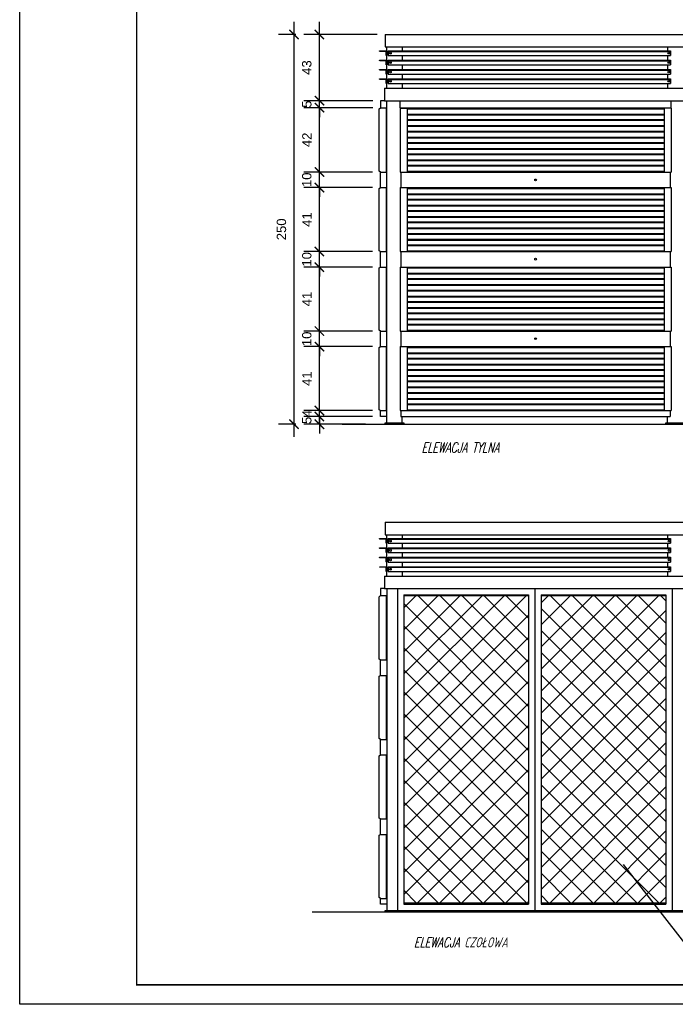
# Model space of a CAD drawing. Extents: x -2911 to 10058, y -5912 to -1002.
# Tile 18 of 43: x 7285 to 7705, y -3802 to -3171. Entities that reach past the tile are written whole.
import ezdxf

# ---------------------------------------------------------------- set-up
doc = ezdxf.new("R2010")
doc.units = 0
doc.header["$LTSCALE"] = 1.125
doc.layers.get('DEFPOINTS').update_dxf_attribs({"linetype": 'CONTINUOUS'})
for name, color, linetype in [('--RAMKA', 7, 'CONTINUOUS'), ('BA_PRG', 3, 'CONTINUOUS'), ('BA_RAM', 2, 'CONTINUOUS'), ('BA_SZR', 7, 'CONTINUOUS'), ('SCIANY', 5, 'CONTINUOUS')]:
    doc.layers.add(name, color=color, linetype=linetype)
doc.layers.add('wymiary', color=1, linetype='CONTINUOUS', lineweight=20)
doc.styles.add('style1', font='ARIAL.TTF')
doc.styles.add('style2', font='romans.shx', dxfattribs={"width": 0.7, "oblique": 15})
doc.dimstyles.new('Copy of PKN-WEW', dxfattribs={"dimtxt": 6, "dimasz": 6, "dimexe": 10, "dimexo": 5, "dimgap": 5, "dimtad": 1, "dimdec": 0, "dimrnd": 0.5, "dimzin": 9, "dimdsep": 46, "dimtxsty": 'style1', "dimblk": 'ARCHTICK', "dimcen": 0, "dimdle": 8, "dimclrd": 152, "dimclre": 153, "dimclrt": 51, "dimadec": 0, "dimazin": 0, "dimtfac": 1, "dimtdec": 0, "dimtix": 1, "dimtofl": 0, "dimtmove": 2, "dimatfit": 0, "dimldrblk": 'ARCHTICK', "dimfxl": 1, "dimtolj": 1, "dimtzin": 2, "dimarcsym": 0})

# ---------------------------------------------------------------- blocks, each defined once
blk = doc.blocks.new('_ArchTick')
at = {"layer": 'wymiary', "color": 0, "linetype": 'Continuous', "const_width": 0.15}
blk.add_lwpolyline([(-0.5, -0.5), (0.5, 0.5)], dxfattribs=at)
blk = doc.blocks.new('*D1017')
at = {"layer": 'BA_PRG', "color": 152, "lineweight": -2}
for p, q in [((7477.1, -3425.46), (7477.1, -3419.46)), ((7477.1, -3430.46), (7477.1, -3436.46))]:
    blk.add_line(p, q, dxfattribs=at)
at = {"layer": 'BA_PRG', "color": 153, "lineweight": -2}
for p, q in [((7506.63, -3425.46), (7467.1, -3425.46)), ((7506.63, -3430.46), (7467.1, -3430.46))]:
    blk.add_line(p, q, dxfattribs=at)
at = {"layer": 'DEFPOINTS', "color": 0}
for p in [(7477.1, -3425.46), (7511.63, -3425.46), (7511.63, -3430.46)]:
    blk.add_point(p, dxfattribs=at)
at = {"layer": 'BA_PRG', "color": 152, "linetype": 'ByBlock', "lineweight": -2, "xscale": 6, "yscale": 6, "zscale": 6}
for p, rotation in [((7477.1, -3425.46), 270), ((7477.1, -3430.46), 90)]:
    blk.add_blockref('_ArchTick', p, dxfattribs=dict(at, rotation=rotation))
at = {"layer": 'BA_PRG', "color": 51, "insert": (7469.05, -3427.96), "char_height": 6, "attachment_point": 5, "rotation": 90, "style": 'style1'}
blk.add_mtext('\\A1;5', dxfattribs=at)
blk = doc.blocks.new('*D1018')
at = {"layer": 'BA_PRG', "color": 152, "lineweight": -2}
blk.add_line((7477.1, -3429.7), (7477.1, -3372.7), dxfattribs=at)
at = {"layer": 'BA_PRG', "color": 153, "lineweight": -2}
for p, q in [((7506.23, -3380.7), (7467.1, -3380.7)), ((7506.23, -3421.7), (7467.1, -3421.7))]:
    blk.add_line(p, q, dxfattribs=at)
at = {"layer": 'DEFPOINTS', "color": 0}
for p in [(7477.1, -3380.7), (7511.23, -3380.7), (7511.23, -3421.7)]:
    blk.add_point(p, dxfattribs=at)
at = {"layer": 'BA_PRG', "color": 152, "linetype": 'ByBlock', "lineweight": -2, "xscale": 6, "yscale": 6, "zscale": 6}
for p, rotation in [((7477.1, -3380.7), 90), ((7477.1, -3421.7), 270)]:
    blk.add_blockref('_ArchTick', p, dxfattribs=dict(at, rotation=rotation))
at = {"layer": 'BA_PRG', "color": 51, "insert": (7469.09, -3401.2), "char_height": 6, "attachment_point": 5, "rotation": 90, "style": 'style1'}
blk.add_mtext('\\A1;41', dxfattribs=at)
blk = doc.blocks.new('*D1019')
at = {"layer": 'BA_PRG', "color": 152, "lineweight": -2}
blk.add_line((7477.1, -3378.7), (7477.1, -3321.7), dxfattribs=at)
at = {"layer": 'BA_PRG', "color": 153, "lineweight": -2}
for p, q in [((7506.23, -3329.7), (7467.1, -3329.7)), ((7506.23, -3370.7), (7467.1, -3370.7))]:
    blk.add_line(p, q, dxfattribs=at)
at = {"layer": 'DEFPOINTS', "color": 0}
for p in [(7477.1, -3329.7), (7511.23, -3329.7), (7511.23, -3370.7)]:
    blk.add_point(p, dxfattribs=at)
at = {"layer": 'BA_PRG', "color": 152, "linetype": 'ByBlock', "lineweight": -2, "xscale": 6, "yscale": 6, "zscale": 6}
for p, rotation in [((7477.1, -3329.7), 90), ((7477.1, -3370.7), 270)]:
    blk.add_blockref('_ArchTick', p, dxfattribs=dict(at, rotation=rotation))
at = {"layer": 'BA_PRG', "color": 51, "insert": (7469.09, -3350.2), "char_height": 6, "attachment_point": 5, "rotation": 90, "style": 'style1'}
blk.add_mtext('\\A1;41', dxfattribs=at)
blk = doc.blocks.new('*D1020')
at = {"layer": 'BA_PRG', "color": 152, "lineweight": -2}
blk.add_line((7477.1, -3327.7), (7477.1, -3270.7), dxfattribs=at)
at = {"layer": 'BA_PRG', "color": 153, "lineweight": -2}
for p, q in [((7506.63, -3278.7), (7467.1, -3278.7)), ((7506.63, -3319.7), (7467.1, -3319.7))]:
    blk.add_line(p, q, dxfattribs=at)
at = {"layer": 'DEFPOINTS', "color": 0}
for p in [(7477.1, -3278.7), (7511.63, -3278.7), (7511.63, -3319.7)]:
    blk.add_point(p, dxfattribs=at)
at = {"layer": 'BA_PRG', "color": 152, "linetype": 'ByBlock', "lineweight": -2, "xscale": 6, "yscale": 6, "zscale": 6}
for p, rotation in [((7477.1, -3278.7), 90), ((7477.1, -3319.7), 270)]:
    blk.add_blockref('_ArchTick', p, dxfattribs=dict(at, rotation=rotation))
at = {"layer": 'BA_PRG', "color": 51, "insert": (7469.09, -3299.2), "char_height": 6, "attachment_point": 5, "rotation": 90, "style": 'style1'}
blk.add_mtext('\\A1;41', dxfattribs=at)
blk = doc.blocks.new('*D1021')
at = {"layer": 'BA_PRG', "color": 152, "lineweight": -2}
blk.add_line((7477.1, -3276.7), (7477.1, -3219.45), dxfattribs=at)
at = {"layer": 'BA_PRG', "color": 153, "lineweight": -2}
for p, q in [((7511.33, -3227.45), (7467.1, -3227.45)), ((7506.63, -3268.7), (7467.1, -3268.7))]:
    blk.add_line(p, q, dxfattribs=at)
at = {"layer": 'DEFPOINTS', "color": 0}
for p in [(7477.1, -3227.45), (7516.33, -3227.45), (7511.63, -3268.7)]:
    blk.add_point(p, dxfattribs=at)
at = {"layer": 'BA_PRG', "color": 152, "linetype": 'ByBlock', "lineweight": -2, "xscale": 6, "yscale": 6, "zscale": 6}
for p, rotation in [((7477.1, -3227.45), 90), ((7477.1, -3268.7), 270)]:
    blk.add_blockref('_ArchTick', p, dxfattribs=dict(at, rotation=rotation))
at = {"layer": 'BA_PRG', "color": 51, "insert": (7469.09, -3248.07), "char_height": 6, "attachment_point": 5, "rotation": 90, "style": 'style1'}
blk.add_mtext('\\A1;42', dxfattribs=at)
blk = doc.blocks.new('*D1022')
at = {"layer": 'BA_PRG', "color": 152, "lineweight": -2}
blk.add_line((7477.1, -3230.95), (7477.1, -3172.46), dxfattribs=at)
at = {"layer": 'BA_PRG', "color": 153, "lineweight": -2}
for p, q in [((7514.23, -3180.46), (7467.1, -3180.46)), ((7511.33, -3222.95), (7467.1, -3222.95))]:
    blk.add_line(p, q, dxfattribs=at)
at = {"layer": 'DEFPOINTS', "color": 0}
for p in [(7477.1, -3180.46), (7519.23, -3180.46), (7516.33, -3222.95)]:
    blk.add_point(p, dxfattribs=at)
at = {"layer": 'BA_PRG', "color": 152, "linetype": 'ByBlock', "lineweight": -2, "xscale": 6, "yscale": 6, "zscale": 6}
for p, rotation in [((7477.1, -3180.46), 90), ((7477.1, -3222.95), 270)]:
    blk.add_blockref('_ArchTick', p, dxfattribs=dict(at, rotation=rotation))
at = {"layer": 'BA_PRG', "color": 51, "insert": (7469.03, -3201.71), "char_height": 6, "attachment_point": 5, "rotation": 90, "style": 'style1'}
blk.add_mtext('\\A1;43', dxfattribs=at)
blk = doc.blocks.new('*D1031')
at = {"layer": 'BA_SZR', "color": 152, "lineweight": -2}
for p, q in [((7477.1, -3222.95), (7477.1, -3216.95)), ((7477.1, -3227.45), (7477.1, -3233.45))]:
    blk.add_line(p, q, dxfattribs=at)
at = {"layer": 'BA_SZR', "color": 153, "lineweight": -2}
for p, q in [((7506.63, -3222.95), (7467.1, -3222.95)), ((7506.63, -3227.45), (7467.1, -3227.45))]:
    blk.add_line(p, q, dxfattribs=at)
at = {"layer": 'DEFPOINTS', "color": 0}
for p in [(7477.1, -3222.95), (7511.63, -3222.95), (7511.63, -3227.45)]:
    blk.add_point(p, dxfattribs=at)
at = {"layer": 'BA_SZR', "color": 152, "linetype": 'ByBlock', "lineweight": -2, "xscale": 6, "yscale": 6, "zscale": 6}
for p, rotation in [((7477.1, -3222.95), 270), ((7477.1, -3227.45), 90)]:
    blk.add_blockref('_ArchTick', p, dxfattribs=dict(at, rotation=rotation))
at = {"layer": 'BA_SZR', "color": 51, "insert": (7469.05, -3225.2), "char_height": 6, "attachment_point": 5, "rotation": 90, "style": 'style1'}
blk.add_mtext('\\A1;5', dxfattribs=at)
blk = doc.blocks.new('*D1032')
at = {"layer": 'BA_SZR', "color": 152, "lineweight": -2}
for p, q in [((7477.1, -3268.7), (7477.1, -3262.7)), ((7477.1, -3278.7), (7477.1, -3284.7))]:
    blk.add_line(p, q, dxfattribs=at)
at = {"layer": 'BA_SZR', "color": 153, "lineweight": -2}
for p, q in [((7511.23, -3268.7), (7467.1, -3268.7)), ((7511.23, -3278.7), (7467.1, -3278.7))]:
    blk.add_line(p, q, dxfattribs=at)
at = {"layer": 'DEFPOINTS', "color": 0}
for p in [(7516.23, -3268.7), (7477.1, -3278.7), (7516.23, -3278.7)]:
    blk.add_point(p, dxfattribs=at)
at = {"layer": 'BA_SZR', "color": 152, "linetype": 'ByBlock', "lineweight": -2, "xscale": 6, "yscale": 6, "zscale": 6}
for p, rotation in [((7477.1, -3268.7), 270), ((7477.1, -3278.7), 90)]:
    blk.add_blockref('_ArchTick', p, dxfattribs=dict(at, rotation=rotation))
at = {"layer": 'BA_SZR', "color": 51, "insert": (7469.03, -3273.7), "char_height": 6, "attachment_point": 5, "rotation": 90, "style": 'style1'}
blk.add_mtext('\\A1;10', dxfattribs=at)
blk = doc.blocks.new('*D1033')
at = {"layer": 'BA_SZR', "color": 152, "lineweight": -2}
for p, q in [((7477.1, -3319.7), (7477.1, -3313.7)), ((7477.1, -3329.7), (7477.1, -3335.7))]:
    blk.add_line(p, q, dxfattribs=at)
at = {"layer": 'BA_SZR', "color": 153, "lineweight": -2}
for p, q in [((7511.23, -3319.7), (7467.1, -3319.7)), ((7511.23, -3329.7), (7467.1, -3329.7))]:
    blk.add_line(p, q, dxfattribs=at)
at = {"layer": 'DEFPOINTS', "color": 0}
for p in [(7516.23, -3319.7), (7477.1, -3329.7), (7516.23, -3329.7)]:
    blk.add_point(p, dxfattribs=at)
at = {"layer": 'BA_SZR', "color": 152, "linetype": 'ByBlock', "lineweight": -2, "xscale": 6, "yscale": 6, "zscale": 6}
for p, rotation in [((7477.1, -3319.7), 270), ((7477.1, -3329.7), 90)]:
    blk.add_blockref('_ArchTick', p, dxfattribs=dict(at, rotation=rotation))
at = {"layer": 'BA_SZR', "color": 51, "insert": (7469.03, -3324.7), "char_height": 6, "attachment_point": 5, "rotation": 90, "style": 'style1'}
blk.add_mtext('\\A1;10', dxfattribs=at)
blk = doc.blocks.new('*D1034')
at = {"layer": 'BA_SZR', "color": 152, "lineweight": -2}
for p, q in [((7477.1, -3370.7), (7477.1, -3364.7)), ((7477.1, -3380.7), (7477.1, -3386.7))]:
    blk.add_line(p, q, dxfattribs=at)
at = {"layer": 'BA_SZR', "color": 153, "lineweight": -2}
for p, q in [((7511.23, -3370.7), (7467.1, -3370.7)), ((7511.23, -3380.7), (7467.1, -3380.7))]:
    blk.add_line(p, q, dxfattribs=at)
at = {"layer": 'DEFPOINTS', "color": 0}
for p in [(7516.23, -3370.7), (7477.1, -3380.7), (7516.23, -3380.7)]:
    blk.add_point(p, dxfattribs=at)
at = {"layer": 'BA_SZR', "color": 152, "linetype": 'ByBlock', "lineweight": -2, "xscale": 6, "yscale": 6, "zscale": 6}
for p, rotation in [((7477.1, -3370.7), 270), ((7477.1, -3380.7), 90)]:
    blk.add_blockref('_ArchTick', p, dxfattribs=dict(at, rotation=rotation))
at = {"layer": 'BA_SZR', "color": 51, "insert": (7469.03, -3375.7), "char_height": 6, "attachment_point": 5, "rotation": 90, "style": 'style1'}
blk.add_mtext('\\A1;10', dxfattribs=at)
blk = doc.blocks.new('*D1035')
at = {"layer": 'BA_SZR', "color": 152, "lineweight": -2}
for p, q in [((7477.1, -3421.7), (7477.1, -3415.7)), ((7477.1, -3425.46), (7477.1, -3431.46))]:
    blk.add_line(p, q, dxfattribs=at)
at = {"layer": 'BA_SZR', "color": 153, "lineweight": -2}
for p, q in [((7511.23, -3421.7), (7467.1, -3421.7)), ((7511.23, -3425.46), (7467.1, -3425.46))]:
    blk.add_line(p, q, dxfattribs=at)
at = {"layer": 'DEFPOINTS', "color": 0}
for p in [(7477.1, -3421.7), (7516.23, -3421.7), (7516.23, -3425.46)]:
    blk.add_point(p, dxfattribs=at)
at = {"layer": 'BA_SZR', "color": 152, "linetype": 'ByBlock', "lineweight": -2, "xscale": 6, "yscale": 6, "zscale": 6}
for p, rotation in [((7477.1, -3421.7), 270), ((7477.1, -3425.46), 90)]:
    blk.add_blockref('_ArchTick', p, dxfattribs=dict(at, rotation=rotation))
at = {"layer": 'BA_SZR', "color": 51, "insert": (7469.1, -3423.58), "char_height": 6, "attachment_point": 5, "rotation": 90, "style": 'style1'}
blk.add_mtext('\\A1;4', dxfattribs=at)
blk = doc.blocks.new('*D1039')
at = {"layer": 'BA_SZR', "color": 152, "lineweight": -2}
blk.add_line((7460.85, -3438.46), (7460.85, -3172.46), dxfattribs=at)
at = {"layer": 'BA_SZR', "color": 153, "lineweight": -2}
for p, q in [((7462.1, -3180.46), (7450.85, -3180.46)), ((7462.1, -3430.46), (7450.85, -3430.46))]:
    blk.add_line(p, q, dxfattribs=at)
at = {"layer": 'DEFPOINTS', "color": 0}
for p in [(7460.85, -3180.46), (7467.1, -3180.46), (7467.1, -3430.46)]:
    blk.add_point(p, dxfattribs=at)
at = {"layer": 'BA_SZR', "color": 152, "linetype": 'ByBlock', "lineweight": -2, "xscale": 6, "yscale": 6, "zscale": 6}
for p, rotation in [((7460.85, -3180.46), 90), ((7460.85, -3430.46), 270)]:
    blk.add_blockref('_ArchTick', p, dxfattribs=dict(at, rotation=rotation))
at = {"layer": 'BA_SZR', "color": 51, "insert": (7452.79, -3305.46), "char_height": 6, "attachment_point": 5, "rotation": 90, "style": 'style1'}
blk.add_mtext('\\A1;250', dxfattribs=at)

msp = doc.modelspace()

# ---------------------------------------------------------------- hatches: boundary and pattern name
at = {"layer": 'SCIANY', "linetype": 'Continuous'}
h = msp.add_hatch(dxfattribs=at)
h.set_pattern_fill('ANSI37', color=0, scale=80, style=0)
h.set_pattern_definition([(45, (1486.777, -5052.979), (-7.071068, 7.071068), []), (135, (1486.777, -5052.979), (-7.071068, -7.071068), [])])
h.paths.add_polyline_path([(7531.23, -3737.3), (7611.23, -3737.3), (7611.23, -3540.25), (7531.23, -3540.25)])
h.paths.add_polyline_path([(7619.23, -3737.3), (7699.23, -3737.3), (7699.23, -3540.25), (7619.23, -3540.25)])
h.paths.add_polyline_path([(7711.23, -3737.3), (7791.23, -3737.3), (7791.23, -3540.25), (7711.23, -3540.25)])
h.paths.add_polyline_path([(7799.23, -3737.3), (7879.23, -3737.3), (7879.23, -3540.25), (7799.23, -3540.25)])
h.paths.add_polyline_path([(7971.23, -3540.25), (7891.23, -3540.25), (7891.23, -3737.3), (7971.23, -3737.3)])
h.paths.add_polyline_path([(8059.23, -3540.25), (7979.23, -3540.25), (7979.23, -3737.3), (8059.23, -3737.3)])

# ---------------------------------------------------------------- linework, layer by layer
at = {"layer": '--RAMKA', "color": 3}
for p, q in [((7491.63, -3430.46), (8098.83, -3430.46)), ((8116.85, -3743.33), (7472.56, -3743.33))]:
    msp.add_line(p, q, dxfattribs=at)
at = {"layer": 'BA_RAM'}
msp.add_lwpolyline([(7284.99, -3802.47), (7284.99, -2777.47), (8647.38, -2777.47), (8647.38, -3802.47)], close=True, dxfattribs=at)
at = {"layer": 'BA_SZR'}
for p, q in [((7519.23, -3180.46), (7519.23, -3188.46)), ((7520.23, -3214.95), (7520.23, -3188.46)), ((7521.23, -3190.95), (7521.23, -3193.95)), ((7521.23, -3196.95), (7521.23, -3199.95)), ((7521.23, -3202.95), (7521.23, -3205.95)), ((7521.23, -3208.95), (7521.23, -3211.95)), ((7518.73, -3214.95), (7518.73, -3222.95)), ((7518.73, -3222.95), (7516.33, -3222.95)), ((7516.33, -3222.95), (7516.33, -3227.45)), ((7518.73, -3222.95), (8071.23, -3222.95)), ((7520.23, -3429.46), (7520.23, -3222.95)), ((7528.83, -3227.45), (7528.83, -3222.95)), ((7702.52, -3227.45), (7702.52, -3222.95)), ((7515.32, -3228.21), (7516.33, -3227.45)), ((7515.32, -3268.19), (7515.32, -3228.21)), ((7516.33, -3227.45), (7520.23, -3227.45)), ((7519.83, -3227.45), (7519.83, -3268.7)), ((7528.83, -3227.45), (7702.52, -3227.45)), ((7528.83, -3227.77), (7528.83, -3268.7)), ((7528.83, -3227.77), (7698.02, -3227.77)), ((7533.33, -3227.77), (7533.33, -3268.7)), ((7533.33, -3228.21), (7698.02, -3228.21)), ((7533.33, -3231.62), (7698.02, -3231.62)), ((7533.33, -3232.05), (7698.02, -3232.05)), ((7698.02, -3227.77), (7698.02, -3268.7)), ((7702.52, -3227.77), (7702.52, -3268.7)), ((7533.33, -3235.09), (7698.02, -3235.09)), ((7533.33, -3235.52), (7698.02, -3235.52)), ((7533.33, -3238.93), (7698.02, -3238.93)), ((7533.33, -3239.37), (7698.02, -3239.37)), ((7533.33, -3242.4), (7698.02, -3242.4)), ((7533.33, -3242.84), (7698.02, -3242.84)), ((7533.33, -3246.25), (7698.02, -3246.25)), ((7533.33, -3246.68), (7698.02, -3246.68)), ((7533.33, -3249.72), (7698.02, -3249.72)), ((7533.33, -3250.15), (7698.02, -3250.15)), ((7533.33, -3253.56), (7698.02, -3253.56)), ((7533.33, -3253.99), (7698.02, -3253.99)), ((7533.33, -3257.03), (7698.02, -3257.03)), ((7533.33, -3257.47), (7698.02, -3257.47)), ((7533.33, -3260.87), (7698.02, -3260.87)), ((7533.33, -3261.31), (7698.02, -3261.31)), ((7533.33, -3264.34), (7698.02, -3264.34)), ((7516.23, -3268.7), (7515.32, -3268.19)), ((7516.23, -3268.7), (7520.23, -3268.7)), ((7516.23, -3278.7), (7516.23, -3268.7)), ((7528.83, -3268.7), (7702.52, -3268.7)), ((7529.33, -3268.7), (7529.33, -3278.7)), ((7533.33, -3264.78), (7698.02, -3264.78)), ((7533.33, -3268.19), (7698.02, -3268.19)), ((7702.02, -3268.7), (7702.02, -3278.7)), ((7515.32, -3279.21), (7516.23, -3278.7)), ((7515.32, -3319.19), (7515.32, -3279.21)), ((7516.23, -3278.7), (7520.23, -3278.7)), ((7519.83, -3278.7), (7519.83, -3319.7)), ((7528.83, -3278.7), (7702.52, -3278.7)), ((7528.83, -3278.7), (7528.83, -3319.7)), ((7533.33, -3278.7), (7533.33, -3319.7)), ((7533.33, -3279.21), (7698.02, -3279.21)), ((7533.33, -3282.62), (7698.02, -3282.62)), ((7533.33, -3283.05), (7698.02, -3283.05)), ((7698.02, -3278.7), (7698.02, -3319.7)), ((7702.52, -3278.7), (7702.52, -3319.7)), ((7533.33, -3286.09), (7698.02, -3286.09)), ((7533.33, -3286.52), (7698.02, -3286.52)), ((7533.33, -3289.93), (7698.02, -3289.93)), ((7533.33, -3290.37), (7698.02, -3290.37)), ((7533.33, -3293.4), (7698.02, -3293.4)), ((7533.33, -3293.84), (7698.02, -3293.84)), ((7533.33, -3297.25), (7698.02, -3297.25)), ((7533.33, -3297.68), (7698.02, -3297.68)), ((7533.33, -3300.72), (7698.02, -3300.72)), ((7533.33, -3301.15), (7698.02, -3301.15)), ((7533.33, -3304.56), (7698.02, -3304.56)), ((7533.33, -3304.99), (7698.02, -3304.99)), ((7533.33, -3308.03), (7698.02, -3308.03)), ((7533.33, -3308.47), (7698.02, -3308.47)), ((7533.33, -3311.87), (7698.02, -3311.87)), ((7533.33, -3312.31), (7698.02, -3312.31)), ((7516.23, -3319.7), (7515.32, -3319.19)), ((7516.23, -3319.7), (7520.23, -3319.7)), ((7516.23, -3329.7), (7516.23, -3319.7)), ((7528.83, -3319.7), (7702.52, -3319.7)), ((7529.33, -3319.7), (7529.33, -3329.7)), ((7533.33, -3315.34), (7698.02, -3315.34)), ((7533.33, -3315.78), (7698.02, -3315.78)), ((7533.33, -3319.19), (7698.02, -3319.19)), ((7702.02, -3319.7), (7702.02, -3329.7)), ((7515.32, -3330.21), (7516.23, -3329.7)), ((7515.32, -3370.19), (7515.32, -3330.21)), ((7516.23, -3329.7), (7520.23, -3329.7)), ((7519.83, -3329.7), (7519.83, -3370.7)), ((7528.83, -3329.7), (7528.83, -3370.7)), ((7528.83, -3329.7), (7702.52, -3329.7)), ((7533.33, -3329.7), (7533.33, -3370.7)), ((7533.33, -3330.21), (7698.02, -3330.21)), ((7533.33, -3333.62), (7698.02, -3333.62)), ((7533.33, -3334.05), (7698.02, -3334.05)), ((7698.02, -3329.7), (7698.02, -3370.7)), ((7702.52, -3329.7), (7702.52, -3370.7)), ((7533.33, -3337.09), (7698.02, -3337.09)), ((7533.33, -3337.52), (7698.02, -3337.52)), ((7533.33, -3340.93), (7698.02, -3340.93)), ((7533.33, -3341.37), (7698.02, -3341.37)), ((7533.33, -3344.4), (7698.02, -3344.4)), ((7533.33, -3344.84), (7698.02, -3344.84)), ((7533.33, -3348.25), (7698.02, -3348.25)), ((7533.33, -3348.68), (7698.02, -3348.68)), ((7533.33, -3351.72), (7698.02, -3351.72)), ((7533.33, -3352.15), (7698.02, -3352.15)), ((7533.33, -3355.56), (7698.02, -3355.56)), ((7533.33, -3355.99), (7698.02, -3355.99)), ((7533.33, -3359.03), (7698.02, -3359.03)), ((7533.33, -3359.47), (7698.02, -3359.47)), ((7533.33, -3362.87), (7698.02, -3362.87)), ((7533.33, -3363.31), (7698.02, -3363.31)), ((7516.23, -3370.7), (7515.32, -3370.19)), ((7516.23, -3370.7), (7520.23, -3370.7)), ((7516.23, -3380.7), (7516.23, -3370.7)), ((7528.83, -3370.7), (7702.52, -3370.7)), ((7529.33, -3370.7), (7529.33, -3380.7)), ((7529.33, -3370.7), (7529.33, -3380.7)), ((7533.33, -3366.34), (7698.02, -3366.34)), ((7533.33, -3366.78), (7698.02, -3366.78)), ((7533.33, -3370.19), (7698.02, -3370.19)), ((7702.02, -3370.7), (7702.02, -3380.7)), ((7702.02, -3370.7), (7702.02, -3380.7)), ((7515.32, -3381.21), (7516.23, -3380.7)), ((7515.32, -3421.19), (7515.32, -3381.21)), ((7516.23, -3380.7), (7520.23, -3380.7)), ((7519.83, -3380.7), (7519.83, -3421.7)), ((7528.83, -3380.7), (7702.52, -3380.7)), ((7528.83, -3380.7), (7528.83, -3421.7)), ((7533.33, -3380.7), (7533.33, -3421.7)), ((7533.33, -3381.21), (7698.02, -3381.21)), ((7533.33, -3384.62), (7698.02, -3384.62)), ((7698.02, -3380.7), (7698.02, -3421.7)), ((7702.52, -3380.7), (7702.52, -3421.7)), ((7533.33, -3385.05), (7698.02, -3385.05)), ((7533.33, -3388.09), (7698.02, -3388.09)), ((7533.33, -3388.52), (7698.02, -3388.52)), ((7533.33, -3391.93), (7698.02, -3391.93)), ((7533.33, -3392.37), (7698.02, -3392.37)), ((7533.33, -3395.4), (7698.02, -3395.4)), ((7533.33, -3395.84), (7698.02, -3395.84)), ((7533.33, -3399.25), (7698.02, -3399.25)), ((7533.33, -3399.68), (7698.02, -3399.68)), ((7533.33, -3402.72), (7698.02, -3402.72)), ((7533.33, -3403.15), (7698.02, -3403.15)), ((7533.33, -3406.56), (7698.02, -3406.56)), ((7533.33, -3406.99), (7698.02, -3406.99)), ((7533.33, -3410.03), (7698.02, -3410.03)), ((7533.33, -3410.47), (7698.02, -3410.47)), ((7533.33, -3413.87), (7698.02, -3413.87)), ((7533.33, -3414.31), (7698.02, -3414.31)), ((7516.23, -3421.7), (7515.32, -3421.19)), ((7516.23, -3421.7), (7520.23, -3421.7)), ((7516.23, -3425.46), (7516.23, -3421.7)), ((7528.83, -3421.7), (7702.52, -3421.7)), ((7529.33, -3421.7), (7529.33, -3425.46)), ((7533.33, -3417.34), (7698.02, -3417.34)), ((7533.33, -3417.78), (7698.02, -3417.78)), ((7533.33, -3421.19), (7698.02, -3421.19)), ((7702.02, -3421.7), (7702.02, -3425.46)), ((7520.23, -3425.46), (7516.23, -3425.46)), ((7529.33, -3425.46), (7702.02, -3425.46)), ((7530.23, -3429.46), (7530.23, -3425.46)), ((7519.23, -3493.33), (7519.23, -3501.33)), ((7520.23, -3527.81), (7520.23, -3501.33)), ((7521.23, -3503.81), (7521.23, -3506.81)), ((7521.23, -3509.81), (7521.23, -3512.81)), ((7521.23, -3515.81), (7521.23, -3518.81)), ((7521.23, -3521.81), (7521.23, -3524.81)), ((7518.73, -3527.81), (7518.73, -3535.81)), ((7516.33, -3535.81), (7516.33, -3540.31)), ((7518.73, -3535.81), (7516.33, -3535.81)), ((7515.32, -3541.07), (7516.33, -3540.31)), ((7515.32, -3581.05), (7515.32, -3541.07)), ((7516.33, -3540.31), (7520.23, -3540.31)), ((7519.83, -3540.31), (7519.83, -3581.56)), ((7516.23, -3581.56), (7515.32, -3581.05)), ((7516.23, -3591.56), (7516.23, -3581.56)), ((7516.23, -3581.56), (7520.23, -3581.56)), ((7515.32, -3592.07), (7516.23, -3591.56)), ((7515.32, -3632.05), (7515.32, -3592.07)), ((7516.23, -3591.56), (7520.23, -3591.56)), ((7519.83, -3591.56), (7519.83, -3632.56)), ((7516.23, -3632.56), (7515.32, -3632.05)), ((7516.23, -3642.56), (7516.23, -3632.56)), ((7516.23, -3632.56), (7520.23, -3632.56)), ((7515.32, -3643.07), (7516.23, -3642.56)), ((7515.32, -3683.05), (7515.32, -3643.07)), ((7516.23, -3642.56), (7520.23, -3642.56)), ((7519.83, -3642.56), (7519.83, -3683.56)), ((7516.23, -3683.56), (7515.32, -3683.05)), ((7516.23, -3693.56), (7516.23, -3683.56)), ((7516.23, -3683.56), (7520.23, -3683.56)), ((7515.32, -3694.07), (7516.23, -3693.56)), ((7516.23, -3693.56), (7520.23, -3693.56)), ((7519.83, -3693.56), (7519.83, -3734.56)), ((7515.32, -3734.05), (7515.32, -3694.07)), ((7516.23, -3734.56), (7515.32, -3734.05)), ((7516.23, -3738.33), (7516.23, -3734.56)), ((7516.23, -3734.56), (7520.23, -3734.56)), ((7531.23, -3737.3), (7611.23, -3737.3)), ((7531.23, -3737.73), (7611.23, -3737.73)), ((7619.23, -3737.3), (7699.23, -3737.3)), ((7619.23, -3737.73), (7699.23, -3737.73)), ((7520.23, -3738.33), (7516.23, -3738.33)), ((7527.23, -3742.33), (7703.23, -3742.33)), ((7531.23, -3738.33), (7611.23, -3738.33)), ((7619.23, -3738.33), (7699.23, -3738.33)), ((7619.23, -3738.33), (7699.23, -3738.33))]:
    msp.add_line(p, q, dxfattribs=at)
at = {"layer": 'BA_SZR', "linetype": 'Continuous', "const_width": 0.97}
msp.add_lwpolyline([(7359.99, -3789.97), (7359.99, -2789.97), (8634.88, -2789.97), (8634.88, -3789.97)], close=True, dxfattribs=at)
at = {"layer": 'BA_SZR'}
for points in [[(7520.23, -3190.95), (7520.23, -3193.95), (7520.03, -3193.95, -0.414214), (7519.83, -3193.75), (7519.83, -3191.75, 0.414214), (7519.43, -3191.35), (7515.93, -3191.35, -0.414214), (7515.73, -3191.15), (7515.73, -3190.95)], [(7520.23, -3196.95), (7520.23, -3199.95), (7520.03, -3199.95, -0.414214), (7519.83, -3199.75), (7519.83, -3197.75, 0.414214), (7519.43, -3197.35), (7515.93, -3197.35, -0.414214), (7515.73, -3197.15), (7515.73, -3196.95)], [(7520.23, -3202.95), (7520.23, -3205.95), (7520.03, -3205.95, -0.414214), (7519.83, -3205.75), (7519.83, -3203.75, 0.414214), (7519.43, -3203.35), (7515.93, -3203.35, -0.414214), (7515.73, -3203.15), (7515.73, -3202.95)], [(7520.23, -3208.95), (7520.23, -3211.95), (7520.03, -3211.95, -0.414214), (7519.83, -3211.75), (7519.83, -3209.75, 0.414214), (7519.43, -3209.35), (7515.93, -3209.35, -0.414214), (7515.73, -3209.15), (7515.73, -3208.95)], [(7520.23, -3503.81), (7520.23, -3506.81), (7520.03, -3506.81, -0.414214), (7519.83, -3506.61), (7519.83, -3504.61, 0.414214), (7519.43, -3504.21), (7515.93, -3504.21, -0.414214), (7515.73, -3504.01), (7515.73, -3503.81)], [(7520.23, -3509.81), (7520.23, -3512.81), (7520.03, -3512.81, -0.414214), (7519.83, -3512.61), (7519.83, -3510.61, 0.414214), (7519.43, -3510.21), (7515.93, -3510.21, -0.414214), (7515.73, -3510.01), (7515.73, -3509.81)], [(7520.23, -3515.81), (7520.23, -3518.81), (7520.03, -3518.81, -0.414214), (7519.83, -3518.61), (7519.83, -3516.61, 0.414214), (7519.43, -3516.21), (7515.93, -3516.21, -0.414214), (7515.73, -3516.01), (7515.73, -3515.81)], [(7520.23, -3521.81), (7520.23, -3524.81), (7520.03, -3524.81, -0.414214), (7519.83, -3524.61), (7519.83, -3522.61, 0.414214), (7519.43, -3522.21), (7515.93, -3522.21, -0.414214), (7515.73, -3522.01), (7515.73, -3521.81)]]:
    msp.add_lwpolyline(points, format="xyb", close=True, dxfattribs=at)
for points in [[(7519.23, -3430.46), (7519.23, -3429.46), (7531.23, -3429.46), (7531.23, -3430.46)], [(7699.23, -3430.46), (7699.23, -3429.46), (7711.23, -3429.46), (7711.23, -3430.46)], [(7519.23, -3743.33), (7519.23, -3742.33), (7531.23, -3742.33), (7531.23, -3743.33)], [(7699.23, -3743.33), (7699.23, -3742.33), (7711.23, -3742.33), (7711.23, -3743.33)]]:
    msp.add_lwpolyline(points, close=True, dxfattribs=at)
for centre in [(7522.65, -3192.56), (7522.65, -3198.56), (7522.65, -3204.56), (7522.65, -3210.56), (7615.68, -3273.73), (7615.68, -3324.58), (7615.68, -3375.61), (7522.65, -3505.42), (7522.65, -3511.42), (7522.65, -3517.42), (7522.65, -3523.42)]:
    msp.add_circle(centre, 0.55, dxfattribs=at)
at = {"layer": 'SCIANY', "color": 0, "linetype": 'Continuous'}
for p, q in [((7519.23, -3180.46), (8071.23, -3180.46)), ((7519.23, -3188.46), (8071.23, -3188.46)), ((7530.23, -3188.46), (7530.23, -3190.95)), ((7700.23, -3188.46), (7700.23, -3190.95)), ((7521.23, -3190.95), (7702.23, -3190.95)), ((7521.23, -3191.35), (7702.23, -3191.35)), ((7521.23, -3193.95), (7702.23, -3193.95)), ((7530.23, -3193.95), (7530.23, -3196.95)), ((7700.23, -3193.95), (7700.23, -3196.95)), ((7702.23, -3190.95), (7702.23, -3193.95)), ((7521.23, -3196.95), (7702.23, -3196.95)), ((7521.23, -3197.35), (7702.23, -3197.35)), ((7521.23, -3199.95), (7702.23, -3199.95)), ((7530.23, -3199.95), (7530.23, -3202.95)), ((7700.23, -3199.95), (7700.23, -3202.95)), ((7702.23, -3196.95), (7702.23, -3199.95)), ((7521.23, -3202.95), (7702.23, -3202.95)), ((7521.23, -3203.35), (7702.23, -3203.35)), ((7521.23, -3205.95), (7702.23, -3205.95)), ((7530.23, -3205.95), (7530.23, -3208.95)), ((7700.23, -3205.95), (7700.23, -3208.95)), ((7702.23, -3202.95), (7702.23, -3205.95)), ((7521.23, -3208.95), (7702.23, -3208.95)), ((7521.23, -3209.35), (7702.23, -3209.35)), ((7521.23, -3211.95), (7702.23, -3211.95)), ((7530.23, -3211.95), (7530.23, -3214.95)), ((7700.23, -3211.95), (7700.23, -3214.95)), ((7702.23, -3208.95), (7702.23, -3211.95)), ((7518.73, -3214.95), (8071.23, -3214.95)), ((7519.23, -3493.33), (8071.23, -3493.33)), ((7519.23, -3501.33), (8071.23, -3501.33)), ((7521.23, -3503.81), (7702.23, -3503.81)), ((7521.23, -3504.21), (7702.23, -3504.21)), ((7530.23, -3501.33), (7530.23, -3503.81)), ((7700.23, -3501.33), (7700.23, -3503.81)), ((7702.23, -3503.81), (7702.23, -3506.81)), ((7521.23, -3506.81), (7702.23, -3506.81)), ((7521.23, -3509.81), (7702.23, -3509.81)), ((7521.23, -3510.21), (7702.23, -3510.21)), ((7530.23, -3506.81), (7530.23, -3509.81)), ((7700.23, -3506.81), (7700.23, -3509.81)), ((7702.23, -3509.81), (7702.23, -3512.81)), ((7521.23, -3512.81), (7702.23, -3512.81)), ((7521.23, -3515.81), (7702.23, -3515.81)), ((7521.23, -3516.21), (7702.23, -3516.21)), ((7530.23, -3512.81), (7530.23, -3515.81)), ((7700.23, -3512.81), (7700.23, -3515.81)), ((7702.23, -3515.81), (7702.23, -3518.81)), ((7521.23, -3518.81), (7702.23, -3518.81)), ((7521.23, -3521.81), (7702.23, -3521.81)), ((7521.23, -3522.21), (7702.23, -3522.21)), ((7530.23, -3518.81), (7530.23, -3521.81)), ((7700.23, -3518.81), (7700.23, -3521.81)), ((7702.23, -3521.81), (7702.23, -3524.81)), ((7518.73, -3527.81), (8071.23, -3527.81)), ((7521.23, -3524.81), (7702.23, -3524.81)), ((7530.23, -3524.81), (7530.23, -3527.81)), ((7700.23, -3524.81), (7700.23, -3527.81)), ((7518.73, -3535.81), (8071.23, -3535.81)), ((7520.23, -3535.81), (7520.23, -3742.33)), ((7527.23, -3535.81), (7527.23, -3742.33)), ((7615.23, -3535.81), (7615.23, -3742.33)), ((7703.23, -3535.81), (7703.23, -3742.33)), ((7531.23, -3539.81), (7611.23, -3539.81)), ((7531.23, -3539.81), (7531.23, -3738.33)), ((7531.23, -3540.25), (7611.23, -3540.25)), ((7611.23, -3539.81), (7611.23, -3738.33)), ((7619.23, -3539.81), (7619.23, -3738.33)), ((7619.23, -3539.81), (7699.23, -3539.81)), ((7619.23, -3539.81), (7619.23, -3738.33)), ((7619.23, -3539.81), (7699.23, -3539.81)), ((7619.23, -3540.25), (7699.23, -3540.25)), ((7699.23, -3539.81), (7699.23, -3738.33)), ((7699.23, -3539.81), (7699.23, -3738.33))]:
    msp.add_line(p, q, dxfattribs=at)
at = {"layer": 'SCIANY', "color": 1, "linetype": 'Continuous'}
for p, q in [((7520.23, -3425.46), (7516.23, -3425.46)), ((7700.23, -3429.46), (7700.23, -3425.46)), ((7716.64, -3770.05), (7671.97, -3712.72))]:
    msp.add_line(p, q, dxfattribs=at)
at = {"layer": 'SCIANY', "color": 0, "linetype": 'Continuous'}
for centre in [(7701.1, -3192.56), (7701.1, -3198.56), (7701.1, -3204.56), (7701.1, -3210.56), (7701.26, -3505.42), (7701.26, -3511.42), (7701.26, -3517.42), (7701.26, -3523.42)]:
    msp.add_circle(centre, 0.55, dxfattribs=at)

# ---------------------------------------------------------------- texts
at = {"layer": 'wymiary', "color": 6, "style": 'style2', "oblique": 15, "width": 0.7}
for s, p in [('ELEWACJA TYLNA', (7542.62, -3448.57)), ('ELEWACJA CZOŁOWA', (7537.68, -3765.92))]:
    msp.add_text(s, height=6.4, dxfattribs=at).set_placement(p)

# ---------------------------------------------------------------- dimensions: what is measured, and where the dimension line sits
at = {"layer": 'BA_PRG'}
for base, p1, p2, picture, middle in [((7477.1, -3180.46), (7516.33, -3222.95), (7519.23, -3180.46), '*D1022', (7469.03, -3201.71)), ((7477.1, -3227.45), (7511.63, -3268.7), (7516.33, -3227.45), '*D1021', (7469.09, -3248.07)), ((7477.1, -3278.7), (7511.63, -3319.7), (7511.63, -3278.7), '*D1020', (7469.09, -3299.2)), ((7477.1, -3329.7), (7511.23, -3370.7), (7511.23, -3329.7), '*D1019', (7469.09, -3350.2)), ((7477.1, -3380.7), (7511.23, -3421.7), (7511.23, -3380.7), '*D1018', (7469.09, -3401.2)), ((7477.1, -3425.46), (7511.63, -3430.46), (7511.63, -3425.46), '*D1017', (7469.05, -3427.96))]:
    dim = msp.add_linear_dim(base=base, p1=p1, p2=p2, angle=90, dimstyle='Copy of PKN-WEW', override={"dimzin": 9, "dimblk1": 'ARCHTICK', "dimblk2": 'ARCHTICK', "dimsah": 1}, dxfattribs=at)
    dim.commit()
    dim.dimension.update_dxf_attribs({"geometry": picture, "text_midpoint": middle})
at = {"layer": 'BA_SZR'}
for base, p1, p2, picture, middle in [((7460.85, -3180.46), (7467.1, -3430.46), (7467.1, -3180.46), '*D1039', (7452.79, -3305.46)), ((7477.09759298, -3222.94739023), (7511.6285192, -3227.44739023), (7511.6285192, -3222.94739023), '*D1031', (7469.04643336, -3225.19739023)), ((7477.1, -3278.7), (7516.23, -3268.7), (7516.23, -3278.7), '*D1032', (7469.03, -3273.7)), ((7477.1, -3329.7), (7516.23, -3319.7), (7516.23, -3329.7), '*D1033', (7469.03, -3324.7)), ((7477.1, -3380.7), (7516.23, -3370.7), (7516.23, -3380.7), '*D1034', (7469.03, -3375.7)), ((7477.1, -3421.7), (7516.23, -3425.46), (7516.23, -3421.7), '*D1035', (7469.1, -3423.58))]:
    dim = msp.add_linear_dim(base=base, p1=p1, p2=p2, angle=90, dimstyle='Copy of PKN-WEW', dxfattribs=at)
    dim.commit()
    dim.dimension.update_dxf_attribs({"geometry": picture, "text_midpoint": middle})

doc.saveas('drawing.dxf')
